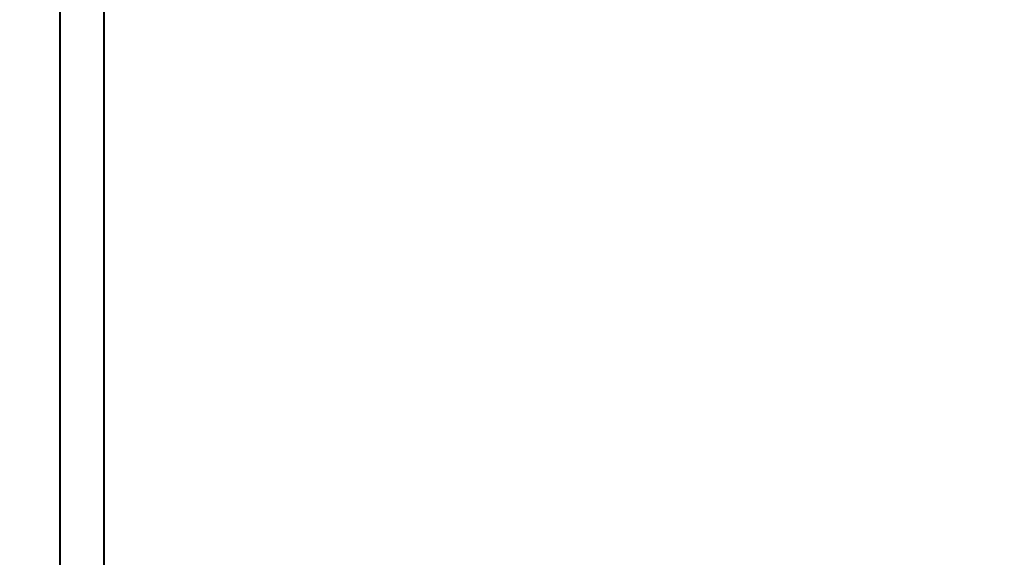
# Model space of a CAD drawing. Header units: metres. Extents: x -115250 to 1551995, y -140807 to 374743.
# Tile 84 of 205: x 111086 to 113313, y 77873 to 79089. Entities that reach past the tile are written whole.
import ezdxf

# ---------------------------------------------------------------- set-up
doc = ezdxf.new("R2010")
doc.units = ezdxf.units.M
doc.header["$LTSCALE"] = 100
doc.linetypes.add('0103aDVOJČERCHOVANÁ', pattern=[6.2, 3, -1, 0.1, -1, 0.1, -1])
doc.linetypes.add('{ Wide Dash }', pattern=[12, 4, -2, 4, -2])
for name, color, linetype, lineweight in [('010-pomocna', 30, 'Continuous', 15), ('910-tenka', 4, 'Continuous', 15), ('910-tlusta', 6, 'Continuous', 40)]:
    doc.layers.add(name, color=color, linetype=linetype, lineweight=lineweight)

msp = doc.modelspace()

# ---------------------------------------------------------------- linework, layer by layer
at = {"layer": '010-pomocna', "color": 0, "linetype": '{ Wide Dash }', "flags": 128}
for points in [[(116926.7, 73944.3), (116926.7, 74409.3, 0.414216), (111276.5, 80059.5), (109626.7, 80059.5)], [(116826.7, 73944.3), (116826.7, 74409.3, 0.414216), (111276.5, 79959.5), (109626.7, 79959.5)]]:
    msp.add_lwpolyline(points, format="xyb", dxfattribs=at)
at = {"layer": '910-tenka', "color": 0, "linetype": '0103aDVOJČERCHOVANÁ', "flags": 128}
msp.add_lwpolyline([(117006.2, 74490.3, 0.410375), (111284.8, 80139.5), (109626.7, 80139.5)], format="xyb", dxfattribs=at)
at = {"layer": '910-tlusta'}
for p, q in [((111176.5, 79659), (111176.5, 76959)), ((111276.5, 79659), (111276.5, 76859))]:
    msp.add_line(p, q, dxfattribs=at)

doc.saveas('drawing.dxf')
